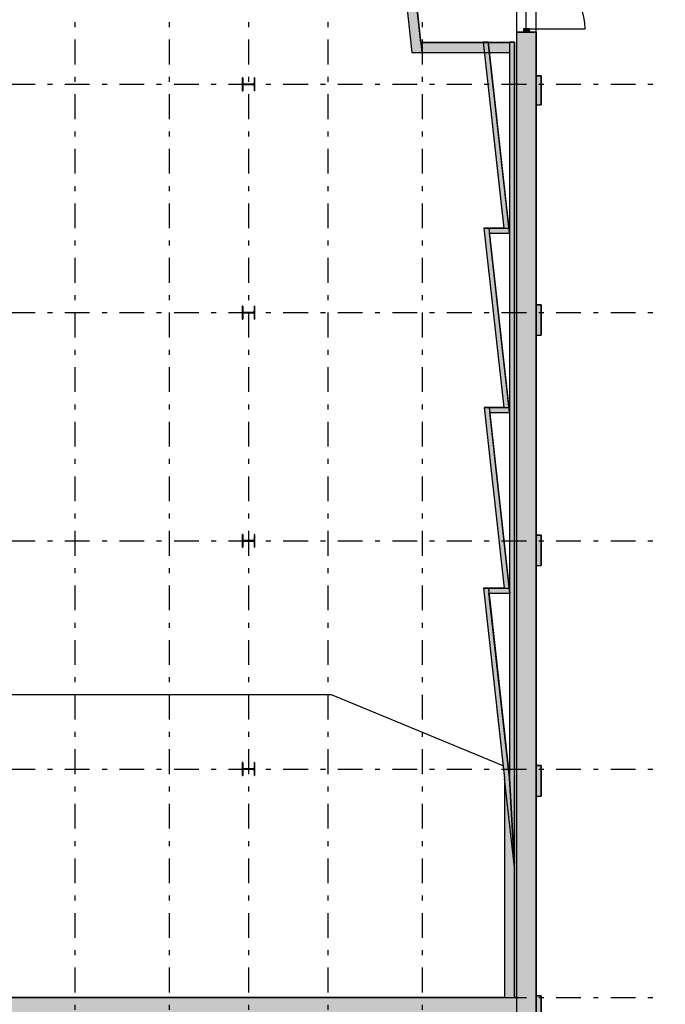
# Model space of a CAD drawing. Extents: x 2 to 87, y -108 to 11.
# Tile 150 of 256: x 40 to 53, y -75 to -55. Entities that reach past the tile are written whole.
import ezdxf

# ---------------------------------------------------------------- set-up
doc = ezdxf.new("R2010")
doc.units = 0
doc.header["$MEASUREMENT"] = 0
doc.linetypes.add('DASHDOT', pattern=[1, 0.5, -0.25, 0, -0.25])
for name, color, linetype in [('13', 7, 'CONTINUOUS'), ('2', 7, 'CONTINUOUS'), ('25', 7, 'CONTINUOUS'), ('3', 7, 'CONTINUOUS'), ('5', 7, 'CONTINUOUS'), ('6', 7, 'CONTINUOUS'), ('7', 7, 'CONTINUOUS'), ('8', 7, 'CONTINUOUS')]:
    doc.layers.add(name, color=color, linetype=linetype)

# ---------------------------------------------------------------- blocks, each defined once
blk = doc.blocks.new('*N35')
at = {"layer": '7', "color": 62, "linetype": 'Continuous'}
for p, q in [((-0.1125, 0.13), (-0.125, 0.13)), ((-0.125, 0.13), (-0.125, -0.13)), ((-0.1125, 0.13), (-0.1125, 0.0277)), ((-0.1093, 0.0157), (-0.1125, 0.0277)), ((-0.1005, 0.007), (-0.1093, 0.0157)), ((-0.0885, 0.0037), (-0.1005, 0.007)), ((0.0885, 0.0037), (-0.0885, 0.0037)), ((0.1005, 0.007), (0.0885, 0.0037)), ((0.1093, 0.0157), (0.1005, 0.007)), ((0.1125, 0.0277), (0.1093, 0.0157)), ((0.125, 0.13), (0.1125, 0.13)), ((0.1125, 0.13), (0.1125, 0.0277)), ((0.125, 0.13), (0.125, -0.13)), ((-0.1125, -0.13), (-0.125, -0.13)), ((-0.1093, -0.0158), (-0.1125, -0.0278)), ((-0.1125, -0.0278), (-0.1125, -0.13)), ((-0.1005, -0.007), (-0.1093, -0.0158)), ((-0.0885, -0.0038), (-0.1005, -0.007)), ((0.0885, -0.0038), (-0.0885, -0.0038)), ((0.1005, -0.007), (0.0885, -0.0038)), ((0.1093, -0.0158), (0.1005, -0.007)), ((0.1125, -0.0278), (0.1093, -0.0158)), ((0.1125, -0.0278), (0.1125, -0.13)), ((0.125, -0.13), (0.1125, -0.13))]:
    blk.add_line(p, q, dxfattribs=at)
for points in [[(-0.1125, 0.13), (-0.125, 0.13), (-0.125, -0.13)], [(-0.1125, 0.13), (-0.1125, -0.13), (-0.125, -0.13)], [(-0.125, 0.13), (-0.125, 0.13), (-0.125, -0.13)], [(-0.1125, 0.13), (-0.1125, 0.13), (-0.1125, 0.0277)], [(-0.1093, 0.0157), (-0.1125, 0.0277), (-0.1125, -0.0278)], [(-0.1093, 0.0157), (-0.1093, -0.0158), (-0.1125, -0.0278)], [(-0.1005, 0.007), (-0.1093, 0.0157), (-0.1093, -0.0158)], [(-0.1005, 0.007), (-0.1005, -0.007), (-0.1093, -0.0158)], [(-0.0885, 0.0037), (-0.1005, 0.007), (-0.1005, -0.007)], [(-0.0885, 0.0037), (-0.0885, -0.0038), (-0.1005, -0.007)], [(0.0885, 0.0037), (-0.0885, 0.0037), (-0.0885, -0.0038)], [(0.0885, 0.0037), (0.0885, -0.0038), (-0.0885, -0.0038)], [(0.1005, 0.007), (0.0885, 0.0037), (0.0885, -0.0038)], [(0.1005, 0.007), (0.1005, -0.007), (0.0885, -0.0038)], [(0.1093, 0.0157), (0.1005, 0.007), (0.1005, -0.007)], [(0.1093, 0.0157), (0.1093, -0.0158), (0.1005, -0.007)], [(0.1125, 0.0277), (0.1093, 0.0157), (0.1093, -0.0158)], [(0.1125, 0.0277), (0.1125, -0.0278), (0.1093, -0.0158)], [(0.125, 0.13), (0.1125, 0.13), (0.1125, -0.13)], [(0.125, 0.13), (0.125, -0.13), (0.1125, -0.13)], [(0.1125, 0.13), (0.1125, 0.13), (0.1125, 0.0277)], [(0.125, 0.13), (0.125, 0.13), (0.125, -0.13)], [(-0.1125, -0.0278), (-0.1125, -0.0278), (-0.1125, -0.13)], [(0.1125, -0.0278), (0.1125, -0.0278), (0.1125, -0.13)]]:
    blk.add_solid(points, dxfattribs=at)
blk = doc.blocks.new('*N36')
at = {"layer": '7', "color": 62, "linetype": 'Continuous'}
for p, q in [((-0.1125, 0.13), (-0.125, 0.13)), ((-0.125, 0.13), (-0.125, -0.13)), ((-0.1125, 0.13), (-0.1125, 0.0277)), ((-0.1093, 0.0157), (-0.1125, 0.0277)), ((-0.1005, 0.007), (-0.1093, 0.0157)), ((-0.0885, 0.0037), (-0.1005, 0.007)), ((0.0885, 0.0037), (-0.0885, 0.0037)), ((0.1005, 0.007), (0.0885, 0.0037)), ((0.1093, 0.0157), (0.1005, 0.007)), ((0.1125, 0.0277), (0.1093, 0.0157)), ((0.125, 0.13), (0.1125, 0.13)), ((0.1125, 0.13), (0.1125, 0.0277)), ((0.125, 0.13), (0.125, -0.13)), ((-0.1125, -0.13), (-0.125, -0.13)), ((-0.1093, -0.0158), (-0.1125, -0.0278)), ((-0.1125, -0.0278), (-0.1125, -0.13)), ((-0.1005, -0.007), (-0.1093, -0.0158)), ((-0.0885, -0.0038), (-0.1005, -0.007)), ((0.0885, -0.0038), (-0.0885, -0.0038)), ((0.1005, -0.007), (0.0885, -0.0038)), ((0.1093, -0.0158), (0.1005, -0.007)), ((0.1125, -0.0278), (0.1093, -0.0158)), ((0.1125, -0.0278), (0.1125, -0.13)), ((0.125, -0.13), (0.1125, -0.13))]:
    blk.add_line(p, q, dxfattribs=at)
for points in [[(-0.1125, 0.13), (-0.125, 0.13), (-0.125, -0.13)], [(-0.1125, 0.13), (-0.1125, -0.13), (-0.125, -0.13)], [(-0.125, 0.13), (-0.125, 0.13), (-0.125, -0.13)], [(-0.1125, 0.13), (-0.1125, 0.13), (-0.1125, 0.0277)], [(-0.1093, 0.0157), (-0.1125, 0.0277), (-0.1125, -0.0278)], [(-0.1093, 0.0157), (-0.1093, -0.0158), (-0.1125, -0.0278)], [(-0.1005, 0.007), (-0.1093, 0.0157), (-0.1093, -0.0158)], [(-0.1005, 0.007), (-0.1005, -0.007), (-0.1093, -0.0158)], [(-0.0885, 0.0037), (-0.1005, 0.007), (-0.1005, -0.007)], [(-0.0885, 0.0037), (-0.0885, -0.0038), (-0.1005, -0.007)], [(0.0885, 0.0037), (-0.0885, 0.0037), (-0.0885, -0.0038)], [(0.0885, 0.0037), (0.0885, -0.0038), (-0.0885, -0.0038)], [(0.1005, 0.007), (0.0885, 0.0037), (0.0885, -0.0038)], [(0.1005, 0.007), (0.1005, -0.007), (0.0885, -0.0038)], [(0.1093, 0.0157), (0.1005, 0.007), (0.1005, -0.007)], [(0.1093, 0.0157), (0.1093, -0.0158), (0.1005, -0.007)], [(0.1125, 0.0277), (0.1093, 0.0157), (0.1093, -0.0158)], [(0.1125, 0.0277), (0.1125, -0.0278), (0.1093, -0.0158)], [(0.125, 0.13), (0.1125, 0.13), (0.1125, -0.13)], [(0.125, 0.13), (0.125, -0.13), (0.1125, -0.13)], [(0.1125, 0.13), (0.1125, 0.13), (0.1125, 0.0277)], [(0.125, 0.13), (0.125, 0.13), (0.125, -0.13)], [(-0.1125, -0.0278), (-0.1125, -0.0278), (-0.1125, -0.13)], [(0.1125, -0.0278), (0.1125, -0.0278), (0.1125, -0.13)]]:
    blk.add_solid(points, dxfattribs=at)
blk = doc.blocks.new('*N37')
at = {"layer": '7', "color": 62, "linetype": 'Continuous'}
for p, q in [((-0.1125, 0.13), (-0.125, 0.13)), ((-0.125, 0.13), (-0.125, -0.13)), ((-0.1125, 0.13), (-0.1125, 0.0277)), ((-0.1093, 0.0157), (-0.1125, 0.0277)), ((-0.1005, 0.007), (-0.1093, 0.0157)), ((-0.0885, 0.0037), (-0.1005, 0.007)), ((0.0885, 0.0037), (-0.0885, 0.0037)), ((0.1005, 0.007), (0.0885, 0.0037)), ((0.1093, 0.0157), (0.1005, 0.007)), ((0.1125, 0.0277), (0.1093, 0.0157)), ((0.125, 0.13), (0.1125, 0.13)), ((0.1125, 0.13), (0.1125, 0.0277)), ((0.125, 0.13), (0.125, -0.13)), ((-0.1125, -0.13), (-0.125, -0.13)), ((-0.1093, -0.0158), (-0.1125, -0.0278)), ((-0.1125, -0.0278), (-0.1125, -0.13)), ((-0.1005, -0.007), (-0.1093, -0.0158)), ((-0.0885, -0.0038), (-0.1005, -0.007)), ((0.0885, -0.0038), (-0.0885, -0.0038)), ((0.1005, -0.007), (0.0885, -0.0038)), ((0.1093, -0.0158), (0.1005, -0.007)), ((0.1125, -0.0278), (0.1093, -0.0158)), ((0.1125, -0.0278), (0.1125, -0.13)), ((0.125, -0.13), (0.1125, -0.13))]:
    blk.add_line(p, q, dxfattribs=at)
for points in [[(-0.1125, 0.13), (-0.125, 0.13), (-0.125, -0.13)], [(-0.1125, 0.13), (-0.1125, -0.13), (-0.125, -0.13)], [(-0.125, 0.13), (-0.125, 0.13), (-0.125, -0.13)], [(-0.1125, 0.13), (-0.1125, 0.13), (-0.1125, 0.0277)], [(-0.1093, 0.0157), (-0.1125, 0.0277), (-0.1125, -0.0278)], [(-0.1093, 0.0157), (-0.1093, -0.0158), (-0.1125, -0.0278)], [(-0.1005, 0.007), (-0.1093, 0.0157), (-0.1093, -0.0158)], [(-0.1005, 0.007), (-0.1005, -0.007), (-0.1093, -0.0158)], [(-0.0885, 0.0037), (-0.1005, 0.007), (-0.1005, -0.007)], [(-0.0885, 0.0037), (-0.0885, -0.0038), (-0.1005, -0.007)], [(0.0885, 0.0037), (-0.0885, 0.0037), (-0.0885, -0.0038)], [(0.0885, 0.0037), (0.0885, -0.0038), (-0.0885, -0.0038)], [(0.1005, 0.007), (0.0885, 0.0037), (0.0885, -0.0038)], [(0.1005, 0.007), (0.1005, -0.007), (0.0885, -0.0038)], [(0.1093, 0.0157), (0.1005, 0.007), (0.1005, -0.007)], [(0.1093, 0.0157), (0.1093, -0.0158), (0.1005, -0.007)], [(0.1125, 0.0277), (0.1093, 0.0157), (0.1093, -0.0158)], [(0.1125, 0.0277), (0.1125, -0.0278), (0.1093, -0.0158)], [(0.125, 0.13), (0.1125, 0.13), (0.1125, -0.13)], [(0.125, 0.13), (0.125, -0.13), (0.1125, -0.13)], [(0.1125, 0.13), (0.1125, 0.13), (0.1125, 0.0277)], [(0.125, 0.13), (0.125, 0.13), (0.125, -0.13)], [(-0.1125, -0.0278), (-0.1125, -0.0278), (-0.1125, -0.13)], [(0.1125, -0.0278), (0.1125, -0.0278), (0.1125, -0.13)]]:
    blk.add_solid(points, dxfattribs=at)
blk = doc.blocks.new('*N38')
at = {"layer": '7', "color": 62, "linetype": 'Continuous'}
for p, q in [((-0.1125, 0.13), (-0.125, 0.13)), ((-0.125, 0.13), (-0.125, -0.13)), ((-0.1125, 0.13), (-0.1125, 0.0277)), ((-0.1093, 0.0157), (-0.1125, 0.0277)), ((-0.1005, 0.007), (-0.1093, 0.0157)), ((-0.0885, 0.0037), (-0.1005, 0.007)), ((0.0885, 0.0037), (-0.0885, 0.0037)), ((0.1005, 0.007), (0.0885, 0.0037)), ((0.1093, 0.0157), (0.1005, 0.007)), ((0.1125, 0.0277), (0.1093, 0.0157)), ((0.125, 0.13), (0.1125, 0.13)), ((0.1125, 0.13), (0.1125, 0.0277)), ((0.125, 0.13), (0.125, -0.13)), ((-0.1125, -0.13), (-0.125, -0.13)), ((-0.1093, -0.0158), (-0.1125, -0.0278)), ((-0.1125, -0.0278), (-0.1125, -0.13)), ((-0.1005, -0.007), (-0.1093, -0.0158)), ((-0.0885, -0.0038), (-0.1005, -0.007)), ((0.0885, -0.0038), (-0.0885, -0.0038)), ((0.1005, -0.007), (0.0885, -0.0038)), ((0.1093, -0.0158), (0.1005, -0.007)), ((0.1125, -0.0278), (0.1093, -0.0158)), ((0.1125, -0.0278), (0.1125, -0.13)), ((0.125, -0.13), (0.1125, -0.13))]:
    blk.add_line(p, q, dxfattribs=at)
for points in [[(-0.1125, 0.13), (-0.125, 0.13), (-0.125, -0.13)], [(-0.1125, 0.13), (-0.1125, -0.13), (-0.125, -0.13)], [(-0.125, 0.13), (-0.125, 0.13), (-0.125, -0.13)], [(-0.1125, 0.13), (-0.1125, 0.13), (-0.1125, 0.0277)], [(-0.1093, 0.0157), (-0.1125, 0.0277), (-0.1125, -0.0278)], [(-0.1093, 0.0157), (-0.1093, -0.0158), (-0.1125, -0.0278)], [(-0.1005, 0.007), (-0.1093, 0.0157), (-0.1093, -0.0158)], [(-0.1005, 0.007), (-0.1005, -0.007), (-0.1093, -0.0158)], [(-0.0885, 0.0037), (-0.1005, 0.007), (-0.1005, -0.007)], [(-0.0885, 0.0037), (-0.0885, -0.0038), (-0.1005, -0.007)], [(0.0885, 0.0037), (-0.0885, 0.0037), (-0.0885, -0.0038)], [(0.0885, 0.0037), (0.0885, -0.0038), (-0.0885, -0.0038)], [(0.1005, 0.007), (0.0885, 0.0037), (0.0885, -0.0038)], [(0.1005, 0.007), (0.1005, -0.007), (0.0885, -0.0038)], [(0.1093, 0.0157), (0.1005, 0.007), (0.1005, -0.007)], [(0.1093, 0.0157), (0.1093, -0.0158), (0.1005, -0.007)], [(0.1125, 0.0277), (0.1093, 0.0157), (0.1093, -0.0158)], [(0.1125, 0.0277), (0.1125, -0.0278), (0.1093, -0.0158)], [(0.125, 0.13), (0.1125, 0.13), (0.1125, -0.13)], [(0.125, 0.13), (0.125, -0.13), (0.1125, -0.13)], [(0.1125, 0.13), (0.1125, 0.13), (0.1125, 0.0277)], [(0.125, 0.13), (0.125, 0.13), (0.125, -0.13)], [(-0.1125, -0.0278), (-0.1125, -0.0278), (-0.1125, -0.13)], [(0.1125, -0.0278), (0.1125, -0.0278), (0.1125, -0.13)]]:
    blk.add_solid(points, dxfattribs=at)
blk = doc.blocks.new('*N146')
at = {"layer": '3', "color": 62, "linetype": 'Continuous'}
for p, q in [((-0.057, 0.067), (-0.057, 0)), ((-0.057, 0.067), (0.057, 0.067)), ((-0.057, 0), (0.057, 0)), ((0.057, 0.067), (0.057, 0))]:
    blk.add_line(p, q, dxfattribs=at)
for points in [[(-0.057, 0.067), (-0.057, 0.067), (-0.057, 0)], [(-0.057, 0.067), (0.057, 0.067), (0.057, 0)], [(-0.057, 0.067), (-0.057, 0), (0.057, 0)], [(0.057, 0.067), (0.057, 0.067), (0.057, 0)]]:
    blk.add_solid(points, dxfattribs=at)
blk = doc.blocks.new('*N157')
at = {"layer": '25', "color": 62, "linetype": 'Continuous'}
for p, q in [((50.0276, -56.4333), (50.1276, -56.4333)), ((50.0276, -56.4333), (50.0276, -57.0231)), ((50.1276, -56.4333), (50.1276, -57.0231)), ((50.0276, -57.0231), (50.1276, -57.0231)), ((50.0276, -61.0533), (50.1276, -61.0533)), ((50.0276, -61.0533), (50.0276, -61.6631)), ((50.1276, -61.0533), (50.1276, -61.6631)), ((50.0276, -61.6631), (50.1276, -61.6631)), ((50.0276, -65.6933), (50.1276, -65.6933)), ((50.0276, -65.6933), (50.0276, -66.3056)), ((50.1276, -65.6933), (50.1276, -66.3056)), ((50.0276, -66.3056), (50.1276, -66.3056)), ((50.0276, -70.3358), (50.1276, -70.3358)), ((50.0276, -70.3358), (50.0276, -70.9499)), ((50.1276, -70.3358), (50.1276, -70.9499)), ((50.0276, -70.9499), (50.1276, -70.9499)), ((50.0276, -74.98), (50.1276, -74.98)), ((50.0276, -74.98), (50.0276, -75.4075)), ((50.1276, -74.98), (50.1276, -75.4075))]:
    blk.add_line(p, q, dxfattribs=at)
for points in [[(50.0276, -56.4333), (50.0276, -56.4333), (50.1276, -56.4333)], [(50.0276, -56.4333), (50.0276, -57.0231), (50.1276, -57.0231)], [(50.0276, -56.4333), (50.1276, -56.4333), (50.1276, -57.0231)], [(50.0276, -57.0231), (50.0276, -57.0231), (50.1276, -57.0231)], [(50.0276, -61.0533), (50.0276, -61.0533), (50.1276, -61.0533)], [(50.0276, -61.0533), (50.0276, -61.6631), (50.1276, -61.6631)], [(50.0276, -61.0533), (50.1276, -61.0533), (50.1276, -61.6631)], [(50.0276, -61.6631), (50.0276, -61.6631), (50.1276, -61.6631)], [(50.0276, -65.6933), (50.0276, -65.6933), (50.1276, -65.6933)], [(50.0276, -65.6933), (50.0276, -66.3056), (50.1276, -66.3056)], [(50.0276, -65.6933), (50.1276, -65.6933), (50.1276, -66.3056)], [(50.0276, -66.3056), (50.0276, -66.3056), (50.1276, -66.3056)], [(50.0276, -70.3358), (50.0276, -70.3358), (50.1276, -70.3358)], [(50.0276, -70.3358), (50.0276, -70.9499), (50.1276, -70.9499)], [(50.0276, -70.3358), (50.1276, -70.3358), (50.1276, -70.9499)], [(50.0276, -70.9499), (50.0276, -70.9499), (50.1276, -70.9499)], [(50.0276, -74.98), (50.0276, -74.98), (50.1276, -74.98)], [(50.0276, -74.98), (50.0276, -75.4075), (50.1276, -75.4075)], [(50.0276, -74.98), (50.1276, -74.98), (50.1276, -75.4075)]]:
    blk.add_solid(points, dxfattribs=at)

msp = doc.modelspace()

# ---------------------------------------------------------------- linework, layer by layer
at = {"layer": '13', "color": 62, "linetype": 'Continuous'}
for p, q in [((49.8242, -55.4905), (49.8242, -53.1245)), ((45.8988, -68.9075), (36.9276, -68.9075)), ((49.3615, -70.3392), (45.8988, -68.9075))]:
    msp.add_line(p, q, dxfattribs=at)
at = {"layer": '2', "color": 62, "linetype": 'Continuous'}
for p, q in [((50.0276, -84.2921), (50.0276, -44.5706)), ((49.6276, -49.7195), (49.6276, -75.0075)), ((50.0276, -55.5575), (49.6276, -55.5575)), ((50.1276, -56.4333), (50.0276, -56.4333)), ((50.0276, -56.4333), (50.0276, -57.0231)), ((50.1276, -57.0231), (50.1276, -56.4333)), ((50.0276, -57.0231), (50.1276, -57.0231)), ((50.1276, -61.0533), (50.0276, -61.0533)), ((50.0276, -61.0533), (50.0276, -61.6631)), ((50.1276, -61.6631), (50.1276, -61.0533)), ((50.0276, -61.6631), (50.1276, -61.6631)), ((50.1276, -65.6933), (50.0276, -65.6933)), ((50.0276, -65.6933), (50.0276, -66.3056)), ((50.1276, -66.3056), (50.1276, -65.6933)), ((50.0276, -66.3056), (50.1276, -66.3056)), ((50.1276, -70.3358), (50.0276, -70.3358)), ((50.0276, -70.3358), (50.0276, -70.9499)), ((50.1276, -70.9499), (50.1276, -70.3358)), ((50.0276, -70.9499), (50.1276, -70.9499)), ((50.1276, -74.98), (50.0276, -74.98)), ((50.0276, -74.98), (50.0276, -75.4075)), ((50.1276, -75.4075), (50.1276, -74.98)), ((49.3902, -75.0075), (33.3276, -75.0075)), ((49.6276, -75.0075), (49.5902, -75.0075))]:
    msp.add_line(p, q, dxfattribs=at)
at = {"layer": '25', "color": 62, "linetype": 'Continuous'}
for p, q in [((47.1119, -52.2755), (47.5217, -55.9656)), ((47.3131, -52.2755), (47.723, -55.9656)), ((49.6276, -55.5575), (50.0276, -55.5575)), ((49.6276, -55.5575), (49.6276, -75.0075)), ((50.0276, -55.5575), (50.0276, -75.0075)), ((49.055, -55.7491), (48.9556, -55.7601)), ((49.0562, -55.7601), (49.055, -55.7491)), ((49.4902, -55.7546), (49.5902, -55.7546)), ((49.4902, -55.7546), (49.4902, -70.5909)), ((49.5902, -55.7546), (49.5902, -70.5909)), ((47.7007, -55.7656), (49.4902, -55.7656)), ((47.7007, -55.7656), (47.723, -55.9656)), ((48.9556, -55.7601), (49.3199, -59.026)), ((49.0562, -55.7601), (49.4205, -59.026)), ((49.4902, -55.7656), (49.4902, -55.9656)), ((47.5217, -55.9656), (47.723, -55.9656)), ((47.723, -55.9656), (49.4902, -55.9656)), ((49.3199, -59.026), (49.3733, -59.5051)), ((49.4205, -59.026), (49.4739, -59.5051)), ((48.9733, -59.5051), (49.0739, -59.5051)), ((48.9733, -59.5051), (49.3768, -63.1229)), ((49.0739, -59.5051), (49.4774, -63.1229)), ((49.0739, -59.5051), (49.4739, -59.5051)), ((49.0739, -59.5051), (49.0851, -59.6051)), ((49.3733, -59.5051), (49.4739, -59.5051)), ((49.4739, -59.5051), (49.4851, -59.6051)), ((49.0851, -59.6051), (49.4851, -59.6051)), ((48.9768, -63.1229), (49.0774, -63.1229)), ((48.9768, -63.1229), (49.3824, -66.7603)), ((49.0774, -63.1229), (49.483, -66.7603)), ((49.0774, -63.1229), (49.4774, -63.1229)), ((49.0774, -63.1229), (49.0886, -63.2229)), ((49.0886, -63.2229), (49.4886, -63.2229)), ((49.3768, -63.1229), (49.4774, -63.1229)), ((49.4774, -63.1229), (49.4886, -63.2229)), ((48.9624, -66.7603), (49.063, -66.7603)), ((48.9624, -66.7603), (49.3896, -70.5909)), ((49.063, -66.7603), (49.4902, -70.5909)), ((49.063, -66.7603), (49.483, -66.7603)), ((49.063, -66.7603), (49.0742, -66.8603)), ((49.0742, -66.8603), (49.4942, -66.8603)), ((49.3824, -66.7603), (49.483, -66.7603)), ((49.483, -66.7603), (49.4942, -66.8603)), ((49.3896, -70.5909), (49.3902, -70.5965)), ((49.5902, -72.39), (49.3902, -70.5965)), ((49.3902, -70.5965), (49.3902, -72.39)), ((49.5902, -72.39), (49.3902, -70.5965)), ((49.5902, -72.39), (49.4902, -70.5909)), ((49.4902, -70.5909), (49.4905, -70.5965)), ((49.4905, -70.5965), (49.5902, -72.39)), ((49.5902, -70.5909), (49.5902, -72.39)), ((49.3902, -72.39), (49.3902, -75.0075)), ((49.5902, -72.39), (49.5902, -75.0075)), ((19.9776, -75.0075), (49.6276, -75.0075)), ((49.3902, -75.0075), (49.5902, -75.0075)), ((49.6276, -75.0075), (49.6276, -75.4075)), ((49.6276, -75.0075), (49.6276, -75.4075)), ((50.0276, -75.0075), (50.0276, -75.4075))]:
    msp.add_line(p, q, dxfattribs=at)
for points in [[(47.1119, -52.2755), (47.5217, -55.9656), (47.723, -55.9656)], [(47.1119, -52.2755), (47.3131, -52.2755), (47.723, -55.9656)], [(49.6276, -55.5575), (49.6276, -55.5575), (50.0276, -55.5575)], [(49.6276, -55.5575), (49.6276, -75.0075), (50.0276, -75.0075)], [(49.6276, -55.5575), (50.0276, -55.5575), (50.0276, -75.0075)], [(49.055, -55.7491), (48.9556, -55.7601), (49.0562, -55.7601)], [(49.4902, -55.7546), (49.4902, -55.7546), (49.5902, -55.7546)], [(49.4902, -55.7546), (49.4902, -70.5909), (49.5902, -70.5909)], [(49.4902, -55.7546), (49.5902, -55.7546), (49.5902, -70.5909)], [(47.7007, -55.7656), (47.7007, -55.7656), (49.4902, -55.7656)], [(47.7007, -55.7656), (47.723, -55.9656), (49.4902, -55.9656)], [(47.7007, -55.7656), (49.4902, -55.7656), (49.4902, -55.9656)], [(48.9556, -55.7601), (49.3199, -59.026), (49.4205, -59.026)], [(48.9556, -55.7601), (49.0562, -55.7601), (49.4205, -59.026)], [(47.5217, -55.9656), (47.5217, -55.9656), (47.723, -55.9656)], [(47.723, -55.9656), (47.723, -55.9656), (49.4902, -55.9656)], [(49.3199, -59.026), (49.3733, -59.5051), (49.4739, -59.5051)], [(49.3199, -59.026), (49.4205, -59.026), (49.4739, -59.5051)], [(48.9733, -59.5051), (48.9733, -59.5051), (49.0739, -59.5051)], [(48.9733, -59.5051), (49.3768, -63.1229), (49.4774, -63.1229)], [(48.9733, -59.5051), (49.0739, -59.5051), (49.4774, -63.1229)], [(49.0739, -59.5051), (49.0739, -59.5051), (49.4739, -59.5051)], [(49.0739, -59.5051), (49.0851, -59.6051), (49.4851, -59.6051)], [(49.0739, -59.5051), (49.4739, -59.5051), (49.4851, -59.6051)], [(49.3733, -59.5051), (49.3733, -59.5051), (49.4739, -59.5051)], [(49.0851, -59.6051), (49.0851, -59.6051), (49.4851, -59.6051)], [(48.9768, -63.1229), (48.9768, -63.1229), (49.0774, -63.1229)], [(48.9768, -63.1229), (49.3824, -66.7603), (49.483, -66.7603)], [(48.9768, -63.1229), (49.0774, -63.1229), (49.483, -66.7603)], [(49.0774, -63.1229), (49.0774, -63.1229), (49.4774, -63.1229)], [(49.0774, -63.1229), (49.0886, -63.2229), (49.4886, -63.2229)], [(49.0774, -63.1229), (49.4774, -63.1229), (49.4886, -63.2229)], [(49.0886, -63.2229), (49.0886, -63.2229), (49.4886, -63.2229)], [(49.3768, -63.1229), (49.3768, -63.1229), (49.4774, -63.1229)], [(48.9624, -66.7603), (48.9624, -66.7603), (49.063, -66.7603)], [(48.9624, -66.7603), (49.3896, -70.5909), (49.4902, -70.5909)], [(48.9624, -66.7603), (49.063, -66.7603), (49.4902, -70.5909)], [(49.063, -66.7603), (49.063, -66.7603), (49.483, -66.7603)], [(49.063, -66.7603), (49.0742, -66.8603), (49.4942, -66.8603)], [(49.063, -66.7603), (49.483, -66.7603), (49.4942, -66.8603)], [(49.0742, -66.8603), (49.0742, -66.8603), (49.4942, -66.8603)], [(49.3824, -66.7603), (49.3824, -66.7603), (49.483, -66.7603)], [(49.3896, -70.5909), (49.3902, -70.5965), (49.4905, -70.5965)], [(49.3896, -70.5909), (49.4902, -70.5909), (49.4905, -70.5965)], [(49.3902, -70.5965), (49.4905, -70.5965), (49.5902, -72.39)], [(49.3902, -70.5965), (49.3902, -72.39), (49.5902, -72.39)], [(49.4902, -70.5909), (49.5902, -70.5909), (49.5902, -72.39)], [(49.3902, -72.39), (49.3902, -75.0075), (49.5902, -75.0075)], [(49.3902, -72.39), (49.5902, -72.39), (49.5902, -75.0075)], [(19.9776, -75.0075), (19.9776, -75.0075), (49.6276, -75.0075)], [(19.9776, -75.0075), (19.9776, -75.4075), (49.6276, -75.4075)], [(19.9776, -75.0075), (49.6276, -75.0075), (49.6276, -75.4075)], [(49.3902, -75.0075), (49.3902, -75.0075), (49.5902, -75.0075)], [(49.6276, -75.0075), (49.6276, -75.4075), (50.0276, -75.4075)], [(49.6276, -75.0075), (50.0276, -75.0075), (50.0276, -75.4075)]]:
    msp.add_solid(points, dxfattribs=at)
at = {"layer": '3', "color": 62, "linetype": 'Continuous'}
for p, q in [((49.7706, -55.4905), (49.7706, -55.5575)), ((49.8846, -55.4905), (49.7706, -55.4905)), ((49.7706, -55.5575), (49.8846, -55.5575)), ((49.8846, -55.5575), (49.8846, -55.4905))]:
    msp.add_line(p, q, dxfattribs=at)
at = {"layer": '5', "color": 7, "linetype": 'DASHDOT'}
for p, q in [((40.7276, -7.3075), (40.7276, -96.5075)), ((42.6276, -7.3075), (42.6276, -96.5075)), ((44.2276, -7.3075), (44.2276, -96.5075)), ((45.8276, -7.3075), (45.8276, -96.5075)), ((47.7276, -7.3075), (47.7276, -96.5075)), ((49.6276, -7.3075), (49.6276, -96.5075)), ((7.5276, -56.6075), (52.6276, -56.6075)), ((7.5276, -61.2075), (52.6276, -61.2075)), ((7.5276, -65.8075), (52.6276, -65.8075)), ((7.5276, -70.4075), (52.6276, -70.4075)), ((7.5276, -75.0075), (52.6276, -75.0075))]:
    msp.add_line(p, q, dxfattribs=at)
at = {"layer": '6', "color": 62, "linetype": 'Continuous'}
for p, q in [((47.7007, -55.7656), (47.3131, -52.2755)), ((47.1341, -52.4755), (47.5217, -55.9656)), ((49.055, -55.7491), (48.9556, -55.7601)), ((49.4851, -59.6051), (49.055, -55.7491)), ((49.4902, -55.7546), (49.4902, -55.7656)), ((49.5902, -55.7546), (49.4902, -55.7546)), ((49.5902, -75.0075), (49.5902, -55.7546)), ((49.4902, -55.7656), (47.7007, -55.7656)), ((48.9556, -55.7601), (49.3733, -59.5051)), ((47.5217, -55.9656), (49.4902, -55.9656)), ((49.4902, -55.9656), (49.4902, -70.5909)), ((48.9733, -59.5051), (49.3768, -63.1229)), ((49.3733, -59.5051), (48.9733, -59.5051)), ((49.4886, -63.2229), (49.0851, -59.6051)), ((49.0851, -59.6051), (49.4851, -59.6051)), ((48.9768, -63.1229), (49.3824, -66.7603)), ((49.3768, -63.1229), (48.9768, -63.1229)), ((49.4942, -66.8603), (49.0886, -63.2229)), ((49.0886, -63.2229), (49.4886, -63.2229)), ((48.9624, -66.7603), (49.3902, -70.5965)), ((49.3824, -66.7603), (48.9624, -66.7603)), ((49.4902, -70.5909), (49.0742, -66.8603)), ((49.0742, -66.8603), (49.4942, -66.8603)), ((49.3902, -70.5965), (49.3902, -75.0075))]:
    msp.add_line(p, q, dxfattribs=at)
at = {"layer": '7', "color": 62, "linetype": 'Continuous'}
for p, q in [((44.1151, -56.4775), (44.1026, -56.4775)), ((44.1026, -56.4775), (44.1026, -56.7375)), ((44.1151, -56.5798), (44.1151, -56.4775)), ((44.3526, -56.4775), (44.3401, -56.4775)), ((44.3401, -56.4775), (44.3401, -56.5798)), ((44.3526, -56.7375), (44.3526, -56.4775)), ((44.1026, -56.7375), (44.1151, -56.7375)), ((44.1151, -56.7375), (44.1151, -56.6353)), ((44.3161, -56.6038), (44.1391, -56.6038)), ((44.1391, -56.6113), (44.3161, -56.6113)), ((44.3401, -56.6353), (44.3401, -56.7375)), ((44.3401, -56.7375), (44.3526, -56.7375)), ((44.1151, -61.0775), (44.1026, -61.0775)), ((44.1026, -61.0775), (44.1026, -61.3375)), ((44.1151, -61.1798), (44.1151, -61.0775)), ((44.3526, -61.0775), (44.3401, -61.0775)), ((44.3401, -61.0775), (44.3401, -61.1798)), ((44.3526, -61.3375), (44.3526, -61.0775)), ((44.1151, -61.3375), (44.1151, -61.2353)), ((44.3161, -61.2038), (44.1391, -61.2038)), ((44.1391, -61.2113), (44.3161, -61.2113)), ((44.3401, -61.2353), (44.3401, -61.3375)), ((44.1026, -61.3375), (44.1151, -61.3375)), ((44.3401, -61.3375), (44.3526, -61.3375)), ((44.1151, -65.6775), (44.1026, -65.6775)), ((44.1026, -65.6775), (44.1026, -65.9375)), ((44.1151, -65.7798), (44.1151, -65.6775)), ((44.3526, -65.6775), (44.3401, -65.6775)), ((44.3401, -65.6775), (44.3401, -65.7798)), ((44.3526, -65.9375), (44.3526, -65.6775)), ((44.1151, -65.9375), (44.1151, -65.8353)), ((44.3161, -65.8038), (44.1391, -65.8038)), ((44.1391, -65.8113), (44.3161, -65.8113)), ((44.3401, -65.8353), (44.3401, -65.9375)), ((44.1026, -65.9375), (44.1151, -65.9375)), ((44.3401, -65.9375), (44.3526, -65.9375)), ((44.1151, -70.2775), (44.1026, -70.2775)), ((44.1026, -70.2775), (44.1026, -70.5375)), ((44.1151, -70.3798), (44.1151, -70.2775)), ((44.1151, -70.5375), (44.1151, -70.4353)), ((44.3161, -70.4038), (44.1391, -70.4038)), ((44.1391, -70.4113), (44.3161, -70.4113)), ((44.3526, -70.2775), (44.3401, -70.2775)), ((44.3401, -70.2775), (44.3401, -70.3798)), ((44.3401, -70.4353), (44.3401, -70.5375)), ((44.3526, -70.5375), (44.3526, -70.2775)), ((44.1026, -70.5375), (44.1151, -70.5375)), ((44.3401, -70.5375), (44.3526, -70.5375))]:
    msp.add_line(p, q, dxfattribs=at)
for centre, start, end in [((44.1391, -56.5798), 180, 270), ((44.1391, -56.6353), 90, 180), ((44.3161, -56.5798), 270, 360), ((44.3161, -56.6353), 360, 90), ((44.1391, -61.1798), 180, 270), ((44.1391, -61.2352), 90, 180), ((44.3161, -61.1798), 270, 360), ((44.3161, -61.2352), 360, 90), ((44.1391, -65.7798), 180, 270), ((44.1391, -65.8353), 90, 180), ((44.3161, -65.7798), 270, 360), ((44.3161, -65.8353), 360, 90), ((44.1391, -70.3798), 180, 270), ((44.1391, -70.4353), 90, 180), ((44.3161, -70.3798), 270, 360), ((44.3161, -70.4353), 360, 90)]:
    msp.add_arc(centre, 0.024, start, end, dxfattribs=at)
at = {"layer": '8', "color": 62, "linetype": 'Continuous'}
msp.add_line((49.8276, -55.4905), (51.0106, -55.4905), dxfattribs=at)
msp.add_arc((49.8276, -55.4905), 1.183, 360, 90, dxfattribs=at)

# ---------------------------------------------------------------- block references
at = {"layer": '25', "color": 62, "linetype": 'Continuous'}
msp.add_blockref('*N157', (0, 0), dxfattribs=at)
at = {"layer": '3', "color": 62, "linetype": 'Continuous'}
msp.add_blockref('*N146', (49.8276, -55.5575), dxfattribs=at)
at = {"layer": '7', "color": 62, "linetype": 'Continuous'}
for name, p in [('*N35', (44.2276, -56.6075)), ('*N36', (44.2276, -61.2075)), ('*N37', (44.2276, -65.8075)), ('*N38', (44.2276, -70.4075))]:
    msp.add_blockref(name, p, dxfattribs=at)

doc.saveas('drawing.dxf')
